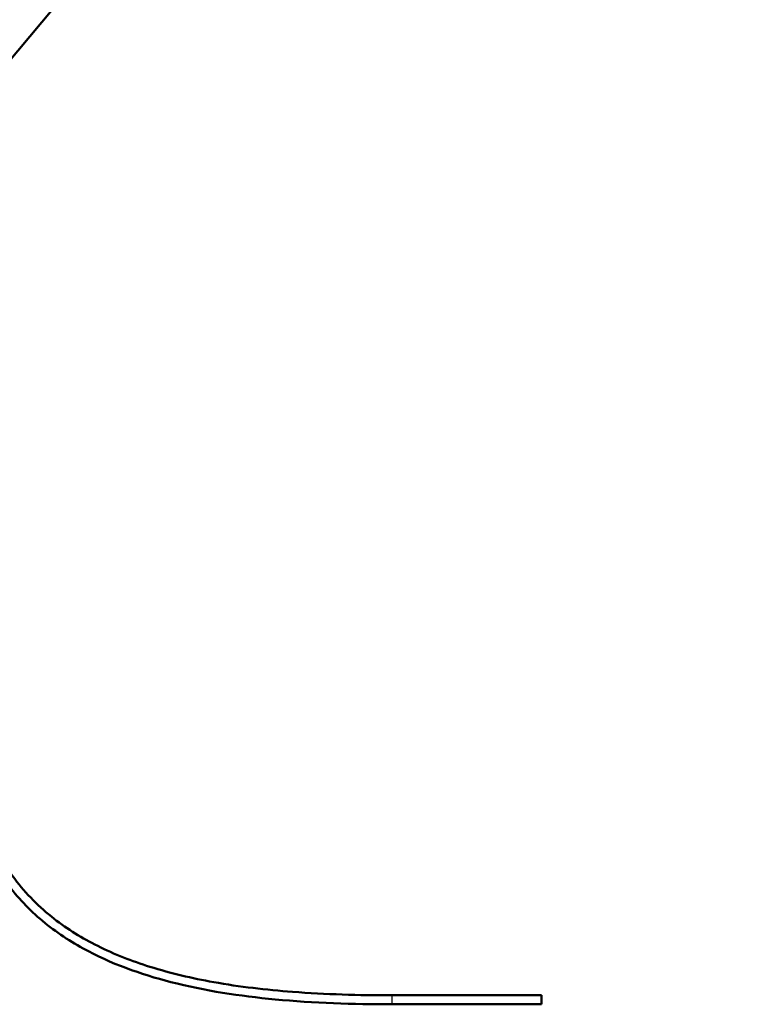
# Model space of a CAD drawing. Header units: millimetres. Extents: x 196 to 2279, y -1387 to 2348.
# Tile 50 of 82: x 1776 to 2255, y -1352 to -694. Entities that reach past the tile are written whole.
import ezdxf

# ---------------------------------------------------------------- set-up
doc = ezdxf.new("R2010")
doc.units = ezdxf.units.MM
doc.header["$LTSCALE"] = 0.75
doc.layers.add('Visible', color=7, linetype='Continuous', lineweight=50)
doc.layers.add('Visible Narrow', color=7, linetype='Continuous', lineweight=25)

msp = doc.modelspace()

# ---------------------------------------------------------------- linework, layer by layer
at = {"layer": 'Visible', "extrusion": (1, -2.22045e-16, -2.96645e-13)}
for p, q in [((1604.03, -918.46, 15.88), (2255.33, -142.27, 15.87)), ((2024.83, -1345.75), (2124.57, -1345.75)), ((2024.83, -1351.75), (2124.57, -1351.75))]:
    msp.add_line(p, q, dxfattribs=at)
at = {"layer": 'Visible', "extrusion": (-1, 2.39068e-14, 2.7296e-13)}
msp.add_arc((1348.75, 0, -2124.57), 3, 0, 180, dxfattribs=at)
at = {"layer": 'Visible'}
for points, knots in [([(1732.24, -766.31, 0), (1739.86, -774.08, -0.01), (1746.55, -782.96, 0.01), (1756.33, -801.54, 0.01), (1759.73, -811.27, 0), (1763.76, -830.83, 0), (1764.48, -840.78, 0), (1764.43, -862.05, 0), (1763.42, -873.47, 0), (1759.7, -899.55, 0), (1756.58, -914.18, 0), (1748.38, -951.25, 0), (1743.59, -973.8, 0), (1735.15, -1027.67, 0), (1731.99, -1059.15, 0), (1730.45, -1116.56, 0), (1731.46, -1142.66, 0), (1738.23, -1188.27, 0), (1742.93, -1208.17, 0), (1756.02, -1241.5, 0), (1763.45, -1255.58, 0), (1780.44, -1277.93, 0), (1789.35, -1286.92, 0), (1808.19, -1301.61, 0), (1818.04, -1307.64, 0), (1839.47, -1318.36, 0), (1851.22, -1322.92, 0), (1877.1, -1331.04, 0), (1891.37, -1334.37, 0), (1923.14, -1340.06, 0), (1940.77, -1342.07, 0), (1980.49, -1345.13, 0), (2002.67, -1345.75), (2024.83, -1345.75)], [0, 0, 0, 0, 3.264887, 3.264887, 6.298354, 6.298354, 9.257314, 9.257314, 12.679457, 12.679457, 17.160463, 17.160463, 24.06852, 24.06852, 33.520718, 33.520718, 41.297155, 41.297155, 47.352146, 47.352146, 52.038633, 52.038633, 55.774689, 55.774689, 59.204395, 59.204395, 62.962848, 62.962848, 67.340854, 67.340854, 72.647948, 72.647948, 79.294385, 79.294385, 79.294385, 79.294385]), ([(2024.83, -1351.75), (1998.76, -1351.75), (1972.65, -1350.89, 0), (1923.29, -1346.25, 0), (1899.9, -1342.74, 0), (1856.89, -1331.67, 0), (1836.89, -1324.53, 0), (1808.38, -1308.82, 0), (1798.62, -1302.24, 0), (1781.11, -1287.19, 0), (1773.25, -1278.68, 0), (1759.57, -1260, 0), (1753.75, -1249.7, 0), (1743.82, -1227.84, 0), (1739.77, -1216.15, 0), (1733.16, -1191.73, 0), (1730.68, -1178.92, 0), (1726.56, -1149.43, 0), (1725.36, -1132.64, 0), (1724.66, -1097.45, 0), (1725.32, -1079.01, 0), (1728.33, -1037.39, 0), (1731.1, -1014.2, 0), (1736.98, -977.92, 0), (1739.45, -964.69, 0), (1747.98, -924.07, 0), (1755.13, -896.72, 0.01), (1758.11, -862.97, 0), (1758.41, -857.15, 0), (1758.51, -843.78, 0), (1758.11, -836.21, 0), (1755.94, -821.46, 0), (1754.17, -814.24, 0.01), (1749.02, -800.24, -0.01), (1745.56, -793.41, -0.02), (1737.62, -781.29, 0.02), (1733.2, -775.88, 0.02), (1728.37, -770.92, 0)], [0, 0, 0, 0, 7.820596, 7.820596, 14.871821, 14.871821, 21.142542, 21.142542, 24.636541, 24.636541, 28.068696, 28.068696, 31.581921, 31.581921, 35.270254, 35.270254, 39.170181, 39.170181, 44.202116, 44.202116, 49.728332, 49.728332, 56.719477, 56.719477, 60.755032, 60.755032, 69.171853, 69.171853, 70.919305, 70.919305, 73.181705, 73.181705, 75.389589, 75.389589, 77.657623, 77.657623, 79.734446, 79.734446, 79.734446, 79.734446])]:
    msp.add_open_spline(points, degree=3, knots=knots, dxfattribs=at)
at = {"layer": 'Visible Narrow', "extrusion": (-1, 2.39068e-14, 2.7296e-13)}
msp.add_arc((1348.75, 0, -2024.83), 3, 0, 180, dxfattribs=at)
at = {"layer": 'Visible Narrow'}
for points in [[(1818.58, -1314.44), (1808.38, -1308.82), (1798.65, -1302.27), (1789.79, -1294.65)], [(1946.69, -1348.45), (1923.3, -1346.25), (1900.01, -1342.77), (1877.14, -1336.88)]]:
    msp.add_open_spline(points, degree=3, dxfattribs=at)

doc.saveas('drawing.dxf')
